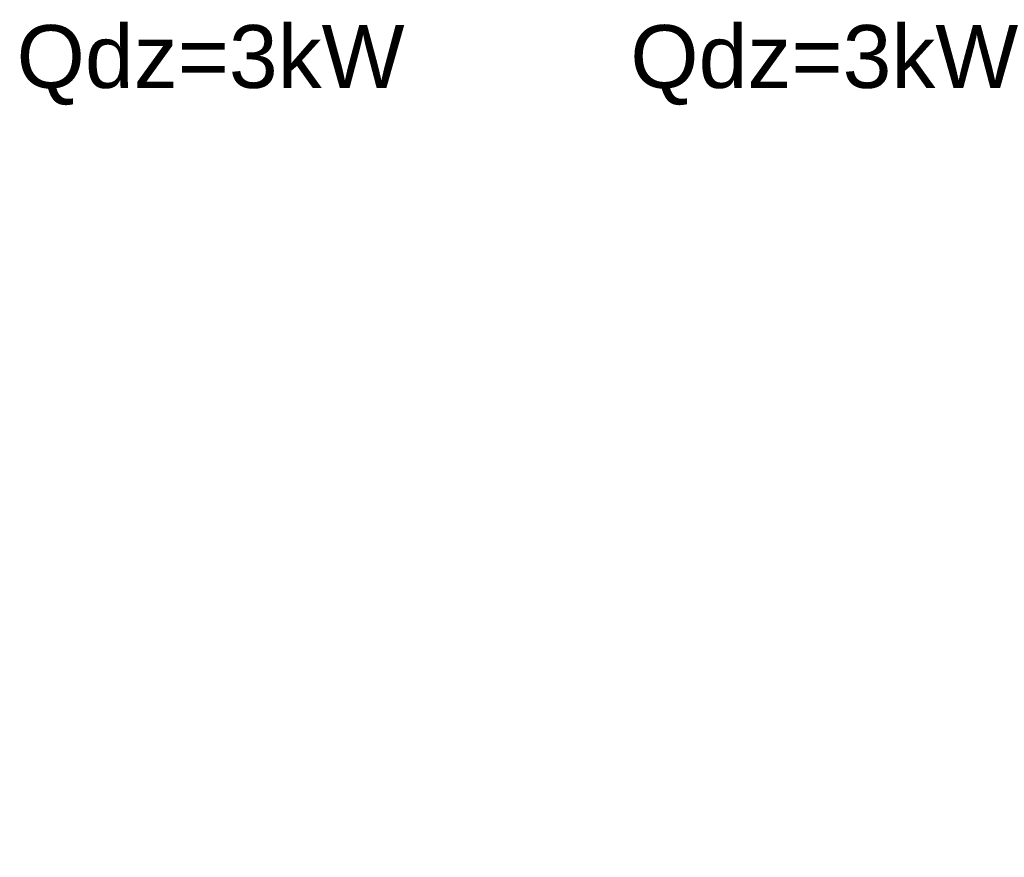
# Model space of a CAD drawing. Header units: millimetres. Extents: x -134161 to 355560, y -27497 to 30328.
# Tile 93 of 95: x 190207 to 194906, y -7089 to -3091. Entities that reach past the tile are written whole.
import ezdxf

# ---------------------------------------------------------------- set-up
doc = ezdxf.new("R2010")
doc.units = ezdxf.units.MM
doc.layers.add('0000 RAKSTLAUKUMS - LAYOUT', color=7, linetype='CONTINUOUS')
doc.layers.add('AVK-K_uzdevums', color=6, linetype='CONTINUOUS', lineweight=30)
doc.styles.add('PBL', font='arial.ttf')

msp = doc.modelspace()

# ---------------------------------------------------------------- texts
at = {"layer": '0000 RAKSTLAUKUMS - LAYOUT', "insert": (626.6, -5594.9), "char_height": 230, "width": 7851.016, "attachment_point": 1, "style": 'PBL'}
msp.add_mtext('{\\fArial|b0|i0|c186|p34;Piezīmes:\\P\\pi-690,l920,t920;1.^IVisi izmēri doti milimetros (mm), bet augstuma atzīmes metros (m).\\P2.^ISkatīt kopā ar inventerizācijas lietu kad.apz. \\fArial|b0|i1|c186|p34;01001190285002\\fArial|b0|i0|c186|p34; veiktu \\fArial|b0|i1|c186|p34;27.05.2021}.', dxfattribs=at)
at = {"layer": 'AVK-K_uzdevums', "char_height": 300, "width": 1929.168, "attachment_point": 1, "style": 'PBL'}
for insert in [(190192.3, -3116.6), (193121.2, -3116.6)]:
    msp.add_mtext('{\\fArial|b0|i0|c186|p34;Qdz=3kW}', dxfattribs=dict(at, insert=insert))

doc.saveas('drawing.dxf')
